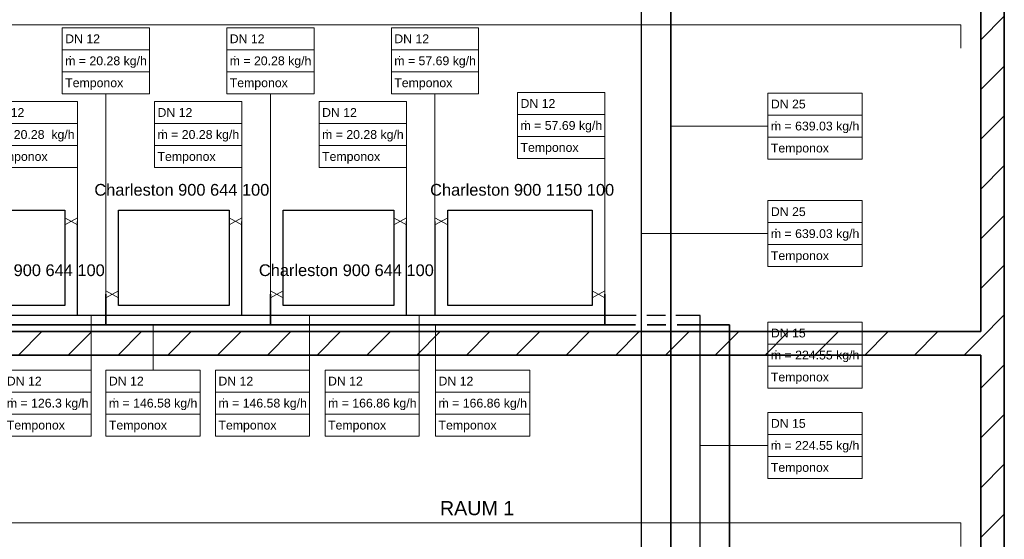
# Model space of a CAD drawing. Extents: x 635 to 1785, y -95 to 499.
# Tile 107 of 110: x 1356 to 1523, y 192 to 281. Entities that reach past the tile are written whole.
import ezdxf
from ezdxf.lldxf.tags import DXFTag

# ---------------------------------------------------------------- set-up
doc = ezdxf.new("R2010")
doc.units = 0
doc.layers.get('0').update_dxf_attribs({"lineweight": 35})
for name, color, linetype, lineweight, true_color in [('A_Wand_allgemein', 7, 'Continuous', 35, 0x585858), ('H_Ruecklauf', 5, 'Continuous', 35, 0x0000ff), ('H_Ruecklauf_Beschriftung', 5, 'Continuous', 18, 0x0000ff), ('H_Vorlauf', 1, 'Continuous', 25, 0xff0000), ('H_Vorlauf_Beschriftung', 1, 'Continuous', 18, 0xff0000), ('Heizkörper', 9, 'Continuous', 25, 0x808080), ('L_Klimageraet', 7, 'Continuous', 35, 0xababab)]:
    doc.layers.add(name, color=color, linetype=linetype, lineweight=lineweight, true_color=true_color)
doc.layers.add('Raumnummerierung', color=7, linetype='Continuous', lineweight=18)
doc.layers.add('Symbole', color=7, linetype='Continuous', lineweight=13)
doc.styles.get("Standard").update_dxf_attribs({"font": 'arial.ttf'})
tags = doc.linetypes.add('fein_strichliert', pattern=[4, 1, -2, 1]).pattern_tags.tags
tags[8:9] = [DXFTag(74, 4), DXFTag(75, 0), DXFTag(340, '0'), DXFTag(46, 0.0), DXFTag(50, 0.0), DXFTag(44, 0.0), DXFTag(45, 0.0)]
tags[6:7] = [DXFTag(74, 4), DXFTag(75, 0), DXFTag(340, '0'), DXFTag(46, 0.0), DXFTag(50, 0.0), DXFTag(44, 0.0), DXFTag(45, 0.0)]
tags[4:5] = [DXFTag(74, 4), DXFTag(75, 0), DXFTag(340, '0'), DXFTag(46, 0.0), DXFTag(50, 0.0), DXFTag(44, 0.0), DXFTag(45, 0.0)]

# ---------------------------------------------------------------- blocks, each defined once
blk = doc.blocks.new('Wand-A06HSUGWNL', base_point=(1519.37, 40.91))
at = {"color": 0, "linetype": 'ByBlock', "lineweight": -2, "ltscale": 0.35}
for p, q in [((1523.37, 377.07), (1523.37, 40.91)), ((1519.37, 308.29), (1519.37, 227.36)), ((1519.37, 223.36), (1519.37, 134.7))]:
    blk.add_line(p, q, dxfattribs=at)
at = {"color": 0, "lineweight": -2}
for p, q in [((1519.37, 277.11), (1523.37, 281.11)), ((1519.37, 268.62), (1523.37, 272.62)), ((1519.37, 260.14), (1523.37, 264.14)), ((1519.37, 251.65), (1523.37, 255.65)), ((1519.37, 243.17), (1523.37, 247.17)), ((1519.37, 234.68), (1523.37, 238.68)), ((1519.37, 226.2), (1523.37, 230.2)), ((1519.37, 217.71), (1523.37, 221.71)), ((1519.37, 209.23), (1523.37, 213.23)), ((1519.37, 200.74), (1523.37, 204.74)), ((1519.37, 192.26), (1523.37, 196.26))]:
    blk.add_line(p, q, dxfattribs=at)
blk = doc.blocks.new('Wand-A06HSUH8NL', base_point=(1203.92, 223.36))
at = {"color": 0, "linetype": 'ByBlock', "lineweight": -2, "ltscale": 0.35}
for p, q in [((1519.37, 227.36), (1203.92, 227.36)), ((1519.37, 223.36), (1203.92, 223.36))]:
    blk.add_line(p, q, dxfattribs=at)
at = {"color": 0, "lineweight": -2}
for p, q in [((1355.32, 223.36), (1359.32, 227.36)), ((1363.8, 223.36), (1367.8, 227.36)), ((1372.29, 223.36), (1376.29, 227.36)), ((1380.78, 223.36), (1384.78, 227.36)), ((1389.26, 223.36), (1393.26, 227.36)), ((1397.75, 223.36), (1401.75, 227.36)), ((1406.23, 223.36), (1410.23, 227.36)), ((1414.72, 223.36), (1418.72, 227.36)), ((1423.2, 223.36), (1427.2, 227.36)), ((1431.69, 223.36), (1435.69, 227.36)), ((1440.17, 223.36), (1444.17, 227.36)), ((1448.66, 223.36), (1452.66, 227.36)), ((1457.14, 223.36), (1461.14, 227.36)), ((1465.63, 223.36), (1469.63, 227.36)), ((1474.11, 223.36), (1478.11, 227.36)), ((1482.6, 223.36), (1486.6, 227.36)), ((1491.08, 223.36), (1495.08, 227.36)), ((1499.57, 223.36), (1503.57, 227.36)), ((1508.05, 223.36), (1512.05, 227.36)), ((1516.54, 223.36), (1519.37, 226.2))]:
    blk.add_line(p, q, dxfattribs=at)
blk = doc.blocks.new('AutoCAD-Punkt-A06HSVJENL', base_point=(1455.28, 233.73))
at = {"color": 0, "lineweight": -2}
blk.add_line((1455.28, 233.73), (1455.28, 233.73), dxfattribs=at)
blk = doc.blocks.new('AutoCAD-Punkt-A06HSVJGNL', base_point=(1455.28, 233.73))
at = {"color": 0, "lineweight": -2}
blk.add_line((1455.28, 233.73), (1455.28, 233.73), dxfattribs=at)
blk = doc.blocks.new('AutoCAD-Punkt-A06HSVJINL', base_point=(1453.12, 233.73))
at = {"color": 0, "lineweight": -2}
blk.add_line((1453.12, 233.73), (1453.12, 233.73), dxfattribs=at)
blk = doc.blocks.new('Polygon-A06HSVJKNL', base_point=(1428.49, 231.81))
at = {"color": 0, "linetype": 'ByBlock', "lineweight": -2, "ltscale": 0.25}
for p, q in [((1428.49, 248.04), (1453.12, 248.04)), ((1428.49, 231.81), (1428.49, 248.04)), ((1453.12, 248.04), (1453.12, 231.81)), ((1453.12, 231.81), (1428.49, 231.81))]:
    blk.add_line(p, q, dxfattribs=at)
blk = doc.blocks.new('AutoCAD-Punkt-A06HSVJMNL', base_point=(1426.32, 246.12))
at = {"color": 0, "lineweight": -2}
blk.add_line((1426.32, 246.12), (1426.32, 246.12), dxfattribs=at)
blk = doc.blocks.new('AutoCAD-Punkt-A06HSVJONL', base_point=(1426.32, 246.12))
at = {"color": 0, "lineweight": -2}
blk.add_line((1426.32, 246.12), (1426.32, 246.12), dxfattribs=at)
blk = doc.blocks.new('AutoCAD-Punkt-A06HSVJQNL', base_point=(1428.49, 246.12))
at = {"color": 0, "lineweight": -2}
blk.add_line((1428.49, 246.12), (1428.49, 246.12), dxfattribs=at)
blk = doc.blocks.new('AutoCAD-Punkt-A06HSVJSNL', base_point=(1398.27, 233.73))
at = {"color": 0, "lineweight": -2}
blk.add_line((1398.27, 233.73), (1398.27, 233.73), dxfattribs=at)
blk = doc.blocks.new('AutoCAD-Punkt-A06HSVJUNL', base_point=(1398.27, 233.73))
at = {"color": 0, "lineweight": -2}
blk.add_line((1398.27, 233.73), (1398.27, 233.73), dxfattribs=at)
blk = doc.blocks.new('AutoCAD-Punkt-A06HSVJWNL', base_point=(1400.44, 233.73))
at = {"color": 0, "lineweight": -2}
blk.add_line((1400.44, 233.73), (1400.44, 233.73), dxfattribs=at)
blk = doc.blocks.new('AutoCAD-Punkt-A06HSVJYNL', base_point=(1421.45, 246.12))
at = {"color": 0, "lineweight": -2}
blk.add_line((1421.45, 246.12), (1421.45, 246.12), dxfattribs=at)
blk = doc.blocks.new('AutoCAD-Punkt-A06HSVK0NL', base_point=(1421.45, 246.12))
at = {"color": 0, "lineweight": -2}
blk.add_line((1421.45, 246.12), (1421.45, 246.12), dxfattribs=at)
blk = doc.blocks.new('AutoCAD-Punkt-A06HSVK2NL', base_point=(1419.28, 246.12))
at = {"color": 0, "lineweight": -2}
blk.add_line((1419.28, 246.12), (1419.28, 246.12), dxfattribs=at)
blk = doc.blocks.new('AutoCAD-Punkt-A06HSVK4NL', base_point=(1398.27, 233.73))
at = {"color": 0, "lineweight": -2}
blk.add_line((1398.27, 233.73), (1398.27, 233.73), dxfattribs=at)
blk = doc.blocks.new('AutoCAD-Punkt-A06HSVK6NL', base_point=(1398.27, 233.73))
at = {"color": 0, "lineweight": -2}
blk.add_line((1398.27, 233.73), (1398.27, 233.73), dxfattribs=at)
blk = doc.blocks.new('AutoCAD-Punkt-A06HSVK8NL', base_point=(1400.44, 233.73))
at = {"color": 0, "lineweight": -2}
blk.add_line((1400.44, 233.73), (1400.44, 233.73), dxfattribs=at)
blk = doc.blocks.new('Polygon-A06HSVKANL', base_point=(1400.44, 231.81))
at = {"color": 0, "linetype": 'ByBlock', "lineweight": -2, "ltscale": 0.25}
for p, q in [((1400.44, 248.04), (1419.28, 248.04)), ((1400.44, 231.81), (1400.44, 248.04)), ((1419.28, 248.04), (1419.28, 231.81)), ((1419.28, 231.81), (1400.44, 231.81))]:
    blk.add_line(p, q, dxfattribs=at)
blk = doc.blocks.new('AutoCAD-Punkt-A06HSVKCNL', base_point=(1421.45, 246.12))
at = {"color": 0, "lineweight": -2}
blk.add_line((1421.45, 246.12), (1421.45, 246.12), dxfattribs=at)
blk = doc.blocks.new('AutoCAD-Punkt-A06HSVKENL', base_point=(1421.45, 246.12))
at = {"color": 0, "lineweight": -2}
blk.add_line((1421.45, 246.12), (1421.45, 246.12), dxfattribs=at)
blk = doc.blocks.new('AutoCAD-Punkt-A06HSVKGNL', base_point=(1419.28, 246.12))
at = {"color": 0, "lineweight": -2}
blk.add_line((1419.28, 246.12), (1419.28, 246.12), dxfattribs=at)
blk = doc.blocks.new('AutoCAD-Punkt-A06HSVKINL', base_point=(1370.22, 233.73))
at = {"color": 0, "lineweight": -2}
blk.add_line((1370.22, 233.73), (1370.22, 233.73), dxfattribs=at)
blk = doc.blocks.new('AutoCAD-Punkt-A06HSVKKNL', base_point=(1370.22, 233.73))
at = {"color": 0, "lineweight": -2}
blk.add_line((1370.22, 233.73), (1370.22, 233.73), dxfattribs=at)
blk = doc.blocks.new('AutoCAD-Punkt-A06HSVKMNL', base_point=(1372.39, 233.73))
at = {"color": 0, "lineweight": -2}
blk.add_line((1372.39, 233.73), (1372.39, 233.73), dxfattribs=at)
blk = doc.blocks.new('Polygon-A06HSVKONL', base_point=(1372.39, 231.81))
at = {"color": 0, "linetype": 'ByBlock', "lineweight": -2, "ltscale": 0.25}
for p, q in [((1372.39, 248.04), (1391.23, 248.04)), ((1372.39, 231.81), (1372.39, 248.04)), ((1391.23, 248.04), (1391.23, 231.81)), ((1391.23, 231.81), (1372.39, 231.81))]:
    blk.add_line(p, q, dxfattribs=at)
blk = doc.blocks.new('AutoCAD-Punkt-A06HSVKQNL', base_point=(1393.4, 246.12))
at = {"color": 0, "lineweight": -2}
blk.add_line((1393.4, 246.12), (1393.4, 246.12), dxfattribs=at)
blk = doc.blocks.new('AutoCAD-Punkt-A06HSVKSNL', base_point=(1393.4, 246.12))
at = {"color": 0, "lineweight": -2}
blk.add_line((1393.4, 246.12), (1393.4, 246.12), dxfattribs=at)
blk = doc.blocks.new('AutoCAD-Punkt-A06HSVKUNL', base_point=(1391.23, 246.12))
at = {"color": 0, "lineweight": -2}
blk.add_line((1391.23, 246.12), (1391.23, 246.12), dxfattribs=at)
blk = doc.blocks.new('Polygon-A06HSVL2NL', base_point=(1344.34, 231.81))
at = {"color": 0, "linetype": 'ByBlock', "lineweight": -2, "ltscale": 0.25}
for p, q in [((1344.34, 248.04), (1363.19, 248.04)), ((1344.34, 231.81), (1344.34, 248.04)), ((1363.19, 248.04), (1363.19, 231.81)), ((1363.19, 231.81), (1344.34, 231.81))]:
    blk.add_line(p, q, dxfattribs=at)
blk = doc.blocks.new('AutoCAD-Punkt-A06HSVL4NL', base_point=(1365.35, 246.12))
at = {"color": 0, "lineweight": -2}
blk.add_line((1365.35, 246.12), (1365.35, 246.12), dxfattribs=at)
blk = doc.blocks.new('AutoCAD-Punkt-A06HSVL6NL', base_point=(1365.35, 246.12))
at = {"color": 0, "lineweight": -2}
blk.add_line((1365.35, 246.12), (1365.35, 246.12), dxfattribs=at)
blk = doc.blocks.new('AutoCAD-Punkt-A06HSVL8NL', base_point=(1363.19, 246.12))
at = {"color": 0, "lineweight": -2}
blk.add_line((1363.19, 246.12), (1363.19, 246.12), dxfattribs=at)
blk = doc.blocks.new('Bauteilbeschriftung-A06HSVS0NL', base_point=(1440.4, 233.73))
at = {"color": 0, "lineweight": -2}
for p, q in [((1440.4, 268.12), (1455.28, 268.12)), ((1440.4, 256.87), (1440.4, 268.12)), ((1455.28, 268.12), (1455.28, 256.87)), ((1440.4, 264.37), (1455.28, 264.37)), ((1440.4, 260.62), (1455.28, 260.62)), ((1455.28, 256.87), (1440.4, 256.87))]:
    blk.add_line(p, q, dxfattribs=at)
at = {"color": 0, "linetype": 'ByBlock', "lineweight": -2, "ltscale": 0.18}
blk.add_line((1455.28, 256.87), (1455.28, 233.73), dxfattribs=at)
at = {"color": 0, "linetype": 'ByBlock', "lineweight": -2, "ltscale": 0.18, "char_height": 1.5, "attachment_point": 1}
for s, insert in [('{\\fArial;DN 12}', (1440.9, 266.99)), ('{\\fArial;ṁ = 57.69 kg/h}', (1440.9, 263.24)), ('{\\fArial;Temponox}', (1440.9, 259.49))]:
    blk.add_mtext(s, dxfattribs=dict(at, insert=insert))
blk = doc.blocks.new('Bauteilbeschriftung-A06HSVS2NL', base_point=(1418.88, 246.12))
at = {"color": 0, "lineweight": -2}
for p, q in [((1418.88, 279.13), (1433.76, 279.13)), ((1418.88, 267.88), (1418.88, 279.13)), ((1433.76, 279.13), (1433.76, 267.88)), ((1418.88, 275.38), (1433.76, 275.38)), ((1418.88, 271.63), (1433.76, 271.63)), ((1433.76, 267.88), (1418.88, 267.88))]:
    blk.add_line(p, q, dxfattribs=at)
at = {"color": 0, "linetype": 'ByBlock', "lineweight": -2, "ltscale": 0.18}
blk.add_line((1426.32, 267.88), (1426.32, 246.12), dxfattribs=at)
at = {"color": 0, "linetype": 'ByBlock', "lineweight": -2, "ltscale": 0.18, "char_height": 1.5, "attachment_point": 1}
for s, insert in [('{\\fArial;DN 12}', (1419.38, 278.01)), ('{\\fArial;ṁ = 57.69 kg/h}', (1419.38, 274.26)), ('{\\fArial;Temponox}', (1419.38, 270.51))]:
    blk.add_mtext(s, dxfattribs=dict(at, insert=insert))
blk = doc.blocks.new('Bauteilbeschriftung-A06HSVS4NL', base_point=(1406.57, 246.12))
at = {"color": 0, "lineweight": -2}
for p, q in [((1406.57, 266.57), (1421.45, 266.57)), ((1406.57, 255.32), (1406.57, 266.57)), ((1421.45, 266.57), (1421.45, 255.32)), ((1406.57, 262.82), (1421.45, 262.82)), ((1406.57, 259.07), (1421.45, 259.07)), ((1421.45, 255.32), (1406.57, 255.32))]:
    blk.add_line(p, q, dxfattribs=at)
at = {"color": 0, "linetype": 'ByBlock', "lineweight": -2, "ltscale": 0.18}
blk.add_line((1421.45, 255.32), (1421.45, 246.12), dxfattribs=at)
at = {"color": 0, "linetype": 'ByBlock', "lineweight": -2, "ltscale": 0.18, "char_height": 1.5, "attachment_point": 1}
for s, insert in [('{\\fArial;DN 12}', (1407.07, 265.45)), ('{\\fArial;ṁ = 20.28 kg/h}', (1407.07, 261.7)), ('{\\fArial;Temponox}', (1407.07, 257.95))]:
    blk.add_mtext(s, dxfattribs=dict(at, insert=insert))
blk = doc.blocks.new('Bauteilbeschriftung-A06HSVS6NL', base_point=(1390.83, 233.73))
at = {"color": 0, "lineweight": -2}
for p, q in [((1390.83, 279.13), (1405.71, 279.13)), ((1390.83, 267.88), (1390.83, 279.13)), ((1405.71, 279.13), (1405.71, 267.88)), ((1390.83, 275.38), (1405.71, 275.38)), ((1390.83, 271.63), (1405.71, 271.63)), ((1405.71, 267.88), (1390.83, 267.88))]:
    blk.add_line(p, q, dxfattribs=at)
at = {"color": 0, "linetype": 'ByBlock', "lineweight": -2, "ltscale": 0.18}
blk.add_line((1398.27, 267.88), (1398.27, 233.73), dxfattribs=at)
at = {"color": 0, "linetype": 'ByBlock', "lineweight": -2, "ltscale": 0.18, "char_height": 1.5, "attachment_point": 1}
for s, insert in [('{\\fArial;DN 12}', (1391.33, 278.01)), ('{\\fArial;ṁ = 20.28 kg/h}', (1391.33, 274.26)), ('{\\fArial;Temponox}', (1391.33, 270.51))]:
    blk.add_mtext(s, dxfattribs=dict(at, insert=insert))
blk = doc.blocks.new('Bauteilbeschriftung-A06HSVS8NL', base_point=(1378.52, 246.12))
at = {"color": 0, "lineweight": -2}
for p, q in [((1378.52, 266.57), (1393.4, 266.57)), ((1378.52, 255.32), (1378.52, 266.57)), ((1393.4, 266.57), (1393.4, 255.32)), ((1378.52, 262.82), (1393.4, 262.82)), ((1378.52, 259.07), (1393.4, 259.07)), ((1393.4, 255.32), (1378.52, 255.32))]:
    blk.add_line(p, q, dxfattribs=at)
at = {"color": 0, "linetype": 'ByBlock', "lineweight": -2, "ltscale": 0.18}
blk.add_line((1393.4, 255.32), (1393.4, 246.12), dxfattribs=at)
at = {"color": 0, "linetype": 'ByBlock', "lineweight": -2, "ltscale": 0.18, "char_height": 1.5, "attachment_point": 1}
for s, insert in [('{\\fArial;DN 12}', (1379.02, 265.45)), ('{\\fArial;ṁ = 20.28 kg/h}', (1379.02, 261.7)), ('{\\fArial;Temponox}', (1379.02, 257.95))]:
    blk.add_mtext(s, dxfattribs=dict(at, insert=insert))
blk = doc.blocks.new('Bauteilbeschriftung-A06HSVSANL', base_point=(1362.78, 233.73))
at = {"color": 0, "lineweight": -2}
for p, q in [((1362.78, 279.13), (1377.66, 279.13)), ((1362.78, 267.88), (1362.78, 279.13)), ((1377.66, 279.13), (1377.66, 267.88)), ((1362.78, 275.38), (1377.66, 275.38)), ((1362.78, 271.63), (1377.66, 271.63)), ((1377.66, 267.88), (1362.78, 267.88))]:
    blk.add_line(p, q, dxfattribs=at)
at = {"color": 0, "linetype": 'ByBlock', "lineweight": -2, "ltscale": 0.18}
blk.add_line((1370.22, 267.88), (1370.22, 233.73), dxfattribs=at)
at = {"color": 0, "linetype": 'ByBlock', "lineweight": -2, "ltscale": 0.18, "char_height": 1.5, "attachment_point": 1}
for s, insert in [('{\\fArial;DN 12}', (1363.28, 278.01)), ('{\\fArial;ṁ = 20.28 kg/h}', (1363.28, 274.26)), ('{\\fArial;Temponox}', (1363.28, 270.51))]:
    blk.add_mtext(s, dxfattribs=dict(at, insert=insert))
blk = doc.blocks.new('Bauteilbeschriftung-A06HSVSCNL', base_point=(1349.88, 246.12))
at = {"color": 0, "lineweight": -2}
for p, q in [((1349.88, 266.57), (1365.35, 266.57)), ((1349.88, 255.32), (1349.88, 266.57)), ((1365.35, 266.57), (1365.35, 255.32)), ((1349.88, 262.82), (1365.35, 262.82)), ((1349.88, 259.07), (1365.35, 259.07)), ((1365.35, 255.32), (1349.88, 255.32))]:
    blk.add_line(p, q, dxfattribs=at)
at = {"color": 0, "linetype": 'ByBlock', "lineweight": -2, "ltscale": 0.18}
blk.add_line((1365.35, 255.32), (1365.35, 246.12), dxfattribs=at)
at = {"color": 0, "linetype": 'ByBlock', "lineweight": -2, "ltscale": 0.18, "char_height": 1.5, "attachment_point": 1}
for s, insert in [('{\\fArial;DN 12}', (1350.38, 265.45)), ('{\\fArial;ṁ = 20.28  kg/h}', (1350.38, 261.7)), ('{\\fArial;Temponox}', (1350.38, 257.95))]:
    blk.add_mtext(s, dxfattribs=dict(at, insert=insert))
blk = doc.blocks.new('Bauteilbeschriftung-A06HSVSQNL', base_point=(1426.42, 209.55))
at = {"color": 0, "linetype": 'ByBlock', "lineweight": -2, "ltscale": 0.18}
blk.add_line((1426.42, 215.17), (1426.42, 228.49), dxfattribs=at)
at = {"color": 0, "lineweight": -2}
for p, q in [((1426.42, 220.8), (1442.47, 220.8)), ((1426.42, 209.55), (1426.42, 220.8)), ((1442.47, 220.8), (1442.47, 209.55)), ((1426.42, 217.05), (1442.47, 217.05)), ((1426.42, 213.3), (1442.47, 213.3)), ((1442.47, 209.55), (1426.42, 209.55))]:
    blk.add_line(p, q, dxfattribs=at)
at = {"color": 0, "linetype": 'ByBlock', "lineweight": -2, "ltscale": 0.18, "char_height": 1.5, "attachment_point": 1}
for s, insert in [('{\\fArial;DN 12}', (1426.92, 219.67)), ('{\\fArial;ṁ = 166.86 kg/h}', (1426.92, 215.92)), ('{\\fArial;Temponox}', (1426.92, 212.17))]:
    blk.add_mtext(s, dxfattribs=dict(at, insert=insert))
blk = doc.blocks.new('Bauteilbeschriftung-A06HSVSSNL', base_point=(1407.59, 209.55))
at = {"color": 0, "linetype": 'ByBlock', "lineweight": -2, "ltscale": 0.18}
blk.add_line((1423.64, 220.8), (1423.64, 230.11), dxfattribs=at)
at = {"color": 0, "lineweight": -2}
for p, q in [((1407.59, 220.8), (1423.64, 220.8)), ((1407.59, 209.55), (1407.59, 220.8)), ((1423.64, 220.8), (1423.64, 209.55)), ((1407.59, 217.05), (1423.64, 217.05)), ((1407.59, 213.3), (1423.64, 213.3)), ((1423.64, 209.55), (1407.59, 209.55))]:
    blk.add_line(p, q, dxfattribs=at)
at = {"color": 0, "linetype": 'ByBlock', "lineweight": -2, "ltscale": 0.18, "char_height": 1.5, "attachment_point": 1}
for s, insert in [('{\\fArial;DN 12}', (1408.09, 219.67)), ('{\\fArial;ṁ = 166.86 kg/h}', (1408.09, 215.92)), ('{\\fArial;Temponox}', (1408.09, 212.17))]:
    blk.add_mtext(s, dxfattribs=dict(at, insert=insert))
blk = doc.blocks.new('Teilstrecke-A06HSVX6NL', base_point=(1471.39, 66.39))
at = {"color": 0, "linetype": 'ByBlock', "lineweight": -2, "ltscale": 0.25}
for p, q in [((1471.54, 73.7), (1471.54, 230.11)), ((1471.54, 70.23), (1471.54, 71.95)), ((1471.54, 66.39), (1471.54, 68.48))]:
    blk.add_line(p, q, dxfattribs=at)
blk = doc.blocks.new('Bauteilbeschriftung-A06HSVXCNL', base_point=(1471.54, 202.34))
at = {"color": 0, "lineweight": -2}
for p, q in [((1483.08, 213.59), (1499.14, 213.59)), ((1483.08, 202.34), (1483.08, 213.59)), ((1499.14, 213.59), (1499.14, 202.34)), ((1483.08, 209.84), (1499.14, 209.84)), ((1483.08, 206.09), (1499.14, 206.09)), ((1499.14, 202.34), (1483.08, 202.34))]:
    blk.add_line(p, q, dxfattribs=at)
at = {"color": 0, "linetype": 'ByBlock', "lineweight": -2, "ltscale": 0.18}
blk.add_line((1483.08, 207.96), (1471.54, 207.96), dxfattribs=at)
at = {"color": 0, "linetype": 'ByBlock', "lineweight": -2, "ltscale": 0.18, "char_height": 1.5, "attachment_point": 1}
for s, insert in [('{\\fArial;DN 15}', (1483.58, 212.46)), ('{\\fArial;ṁ = 224.55 kg/h}', (1483.58, 208.71)), ('{\\fArial;Temponox}', (1483.58, 204.96))]:
    blk.add_mtext(s, dxfattribs=dict(at, insert=insert))
blk = doc.blocks.new('Teilstrecke-A06HSVXGNL', base_point=(1442.84, 66.39))
at = {"color": 0, "linetype": 'ByBlock', "lineweight": -2, "ltscale": 0.25}
for p, q in [((1442.99, 302.57), (1442.99, 315.04)), ((1461.54, 302.57), (1442.99, 302.57)), ((1461.54, 73.7), (1461.54, 302.57)), ((1461.54, 70.23), (1461.54, 71.95)), ((1461.54, 66.39), (1461.54, 68.48))]:
    blk.add_line(p, q, dxfattribs=at)
blk = doc.blocks.new('Bauteilbeschriftung-A06HSVXMNL', base_point=(1461.54, 238.43))
at = {"color": 0, "lineweight": -2}
for p, q in [((1483.08, 249.68), (1499.14, 249.68)), ((1483.08, 238.43), (1483.08, 249.68)), ((1499.14, 249.68), (1499.14, 238.43)), ((1483.08, 245.93), (1499.14, 245.93)), ((1483.08, 242.18), (1499.14, 242.18)), ((1499.14, 238.43), (1483.08, 238.43))]:
    blk.add_line(p, q, dxfattribs=at)
at = {"color": 0, "linetype": 'ByBlock', "lineweight": -2, "ltscale": 0.18}
blk.add_line((1483.08, 244.05), (1461.54, 244.05), dxfattribs=at)
at = {"color": 0, "linetype": 'ByBlock', "lineweight": -2, "ltscale": 0.18, "char_height": 1.5, "attachment_point": 1}
for s, insert in [('{\\fArial;DN 25}', (1483.58, 248.55)), ('{\\fArial;ṁ = 639.03 kg/h}', (1483.58, 244.8)), ('{\\fArial;Temponox}', (1483.58, 241.05))]:
    blk.add_mtext(s, dxfattribs=dict(at, insert=insert))
blk = doc.blocks.new('Teilstrecke-A06HSVY2NL', base_point=(1476.39, 65.51))
at = {"color": 0, "linetype": 'ByBlock', "lineweight": -2, "ltscale": 0.35}
for p, q in [((1476.54, 73.7), (1476.54, 228.49)), ((1476.54, 65.51), (1476.54, 71.95))]:
    blk.add_line(p, q, dxfattribs=at)
blk = doc.blocks.new('Bauteilbeschriftung-A06HSVY6NL', base_point=(1476.54, 217.74))
at = {"color": 0, "lineweight": -2}
for p, q in [((1483.08, 228.99), (1499.14, 228.99)), ((1483.08, 217.74), (1483.08, 228.99)), ((1499.14, 228.99), (1499.14, 217.74)), ((1483.08, 225.24), (1499.14, 225.24)), ((1483.08, 221.49), (1499.14, 221.49)), ((1499.14, 217.74), (1483.08, 217.74))]:
    blk.add_line(p, q, dxfattribs=at)
at = {"color": 0, "linetype": 'ByBlock', "lineweight": -2, "ltscale": 0.18}
blk.add_line((1483.08, 223.36), (1476.54, 223.36), dxfattribs=at)
at = {"color": 0, "linetype": 'ByBlock', "lineweight": -2, "ltscale": 0.18, "char_height": 1.5, "attachment_point": 1}
for s, insert in [('{\\fArial;DN 15}', (1483.58, 227.86)), ('{\\fArial;ṁ = 224.55 kg/h}', (1483.58, 224.11)), ('{\\fArial;Temponox}', (1483.58, 220.36))]:
    blk.add_mtext(s, dxfattribs=dict(at, insert=insert))
blk = doc.blocks.new('Teilstrecke-A06HSVYGNL', base_point=(1446.96, 65.51))
at = {"color": 0, "linetype": 'ByBlock', "lineweight": -2, "ltscale": 0.35}
for p, q in [((1447.11, 305.57), (1447.11, 313.41)), ((1466.54, 305.57), (1447.11, 305.57)), ((1466.54, 73.7), (1466.54, 305.57)), ((1466.54, 65.51), (1466.54, 71.95))]:
    blk.add_line(p, q, dxfattribs=at)
blk = doc.blocks.new('Bauteilbeschriftung-A06HSVYKNL', base_point=(1466.54, 256.76))
at = {"color": 0, "lineweight": -2}
for p, q in [((1483.08, 268.01), (1499.14, 268.01)), ((1483.08, 256.76), (1483.08, 268.01)), ((1499.14, 268.01), (1499.14, 256.76)), ((1483.08, 264.26), (1499.14, 264.26)), ((1483.08, 260.51), (1499.14, 260.51)), ((1499.14, 256.76), (1483.08, 256.76))]:
    blk.add_line(p, q, dxfattribs=at)
at = {"color": 0, "linetype": 'ByBlock', "lineweight": -2, "ltscale": 0.18}
blk.add_line((1483.08, 262.39), (1466.54, 262.39), dxfattribs=at)
at = {"color": 0, "linetype": 'ByBlock', "lineweight": -2, "ltscale": 0.18, "char_height": 1.5, "attachment_point": 1}
for s, insert in [('{\\fArial;DN 25}', (1483.58, 266.89)), ('{\\fArial;ṁ = 639.03 kg/h}', (1483.58, 263.14)), ('{\\fArial;Temponox}', (1483.58, 259.39))]:
    blk.add_mtext(s, dxfattribs=dict(at, insert=insert))
blk = doc.blocks.new('Bauteilbeschriftung-A06HSVZGNL', base_point=(1388.9, 209.55))
at = {"color": 0, "linetype": 'ByBlock', "lineweight": -2, "ltscale": 0.18}
blk.add_line((1404.95, 220.8), (1404.95, 230.11), dxfattribs=at)
at = {"color": 0, "lineweight": -2}
for p, q in [((1388.9, 220.8), (1404.95, 220.8)), ((1388.9, 209.55), (1388.9, 220.8)), ((1404.95, 220.8), (1404.95, 209.55)), ((1388.9, 217.05), (1404.95, 217.05)), ((1388.9, 213.3), (1404.95, 213.3)), ((1404.95, 209.55), (1388.9, 209.55))]:
    blk.add_line(p, q, dxfattribs=at)
at = {"color": 0, "linetype": 'ByBlock', "lineweight": -2, "ltscale": 0.18, "char_height": 1.5, "attachment_point": 1}
for s, insert in [('{\\fArial;DN 12}', (1389.4, 219.67)), ('{\\fArial;ṁ = 146.58 kg/h}', (1389.4, 215.92)), ('{\\fArial;Temponox}', (1389.4, 212.17))]:
    blk.add_mtext(s, dxfattribs=dict(at, insert=insert))
blk = doc.blocks.new('Bauteilbeschriftung-A06HSVZINL', base_point=(1370.23, 209.55))
at = {"color": 0, "linetype": 'ByBlock', "lineweight": -2, "ltscale": 0.18}
blk.add_line((1378.26, 220.8), (1378.26, 228.49), dxfattribs=at)
at = {"color": 0, "lineweight": -2}
for p, q in [((1370.23, 220.8), (1386.28, 220.8)), ((1370.23, 209.55), (1370.23, 220.8)), ((1386.28, 220.8), (1386.28, 209.55)), ((1370.23, 217.05), (1386.28, 217.05)), ((1370.23, 213.3), (1386.28, 213.3)), ((1386.28, 209.55), (1370.23, 209.55))]:
    blk.add_line(p, q, dxfattribs=at)
at = {"color": 0, "linetype": 'ByBlock', "lineweight": -2, "ltscale": 0.18, "char_height": 1.5, "attachment_point": 1}
for s, insert in [('{\\fArial;DN 12}', (1370.73, 219.67)), ('{\\fArial;ṁ = 146.58 kg/h}', (1370.73, 215.92)), ('{\\fArial;Temponox}', (1370.73, 212.17))]:
    blk.add_mtext(s, dxfattribs=dict(at, insert=insert))
blk = doc.blocks.new('Bauteilbeschriftung-A06HSVZKNL', base_point=(1352.83, 209.55))
at = {"color": 0, "linetype": 'ByBlock', "lineweight": -2, "ltscale": 0.18}
blk.add_line((1367.72, 220.8), (1367.72, 230.11), dxfattribs=at)
at = {"color": 0, "lineweight": -2}
for p, q in [((1352.83, 220.8), (1367.72, 220.8)), ((1352.83, 209.55), (1352.83, 220.8)), ((1367.72, 220.8), (1367.72, 209.55)), ((1352.83, 217.05), (1367.72, 217.05)), ((1352.83, 213.3), (1367.72, 213.3)), ((1367.72, 209.55), (1352.83, 209.55))]:
    blk.add_line(p, q, dxfattribs=at)
at = {"color": 0, "linetype": 'ByBlock', "lineweight": -2, "ltscale": 0.18, "char_height": 1.5, "attachment_point": 1}
for s, insert in [('{\\fArial;DN 12}', (1353.33, 219.67)), ('{\\fArial;ṁ = 126.3 kg/h}', (1353.33, 215.92)), ('{\\fArial;Temponox}', (1353.33, 212.17))]:
    blk.add_mtext(s, dxfattribs=dict(at, insert=insert))

msp = doc.modelspace()

# ---------------------------------------------------------------- linework, layer by layer
at = {"layer": 'H_Ruecklauf', "linetype": 'fein_strichliert', "ltscale": 0.35}
for p, q in [((1370.22, 233.73), (1370.22, 228.49)), ((1398.27, 233.73), (1398.27, 228.49)), ((1398.27, 233.73), (1398.27, 228.49)), ((1455.28, 233.73), (1455.28, 228.49)), ((1214.85, 228.49), (1460.51, 228.49)), ((1462.51, 228.49), (1465.65, 228.49)), ((1467.6, 228.49), (1476.54, 228.49))]:
    msp.add_line(p, q, dxfattribs=at)
at = {"layer": 'H_Vorlauf', "ltscale": 0.25}
for p, q in [((1365.35, 230.11), (1365.35, 246.12)), ((1393.4, 230.11), (1393.4, 246.12)), ((1421.45, 230.11), (1421.45, 246.12)), ((1421.45, 230.11), (1421.45, 246.12)), ((1426.32, 246.12), (1426.32, 230.11)), ((1460.61, 230.11), (1238.03, 230.11)), ((1465.6, 230.11), (1462.41, 230.11)), ((1471.54, 230.11), (1467.4, 230.11))]:
    msp.add_line(p, q, dxfattribs=at)
at = {"layer": 'Raumnummerierung', "ltscale": 0.18}
for p, q in [((1304.14, 279.66), (1515.97, 279.66)), ((1515.97, 279.66), (1515.97, 275.66)), ((1348.96, 194.74), (1515.97, 194.74)), ((1515.97, 194.74), (1515.97, 190.74))]:
    msp.add_line(p, q, dxfattribs=at)
at = {"layer": 'Symbole', "color": 7, "linetype": 'Continuous', "ltscale": 0.00793}
for p, q in [((1365.35, 245.53), (1363.19, 246.72)), ((1363.19, 246.72), (1363.19, 246.72)), ((1363.19, 246.72), (1365.35, 245.53)), ((1363.19, 245.53), (1365.35, 246.72)), ((1365.35, 246.72), (1363.19, 245.53)), ((1363.19, 246.72), (1363.19, 245.53)), ((1363.19, 245.53), (1363.19, 246.72)), ((1363.19, 246.72), (1363.19, 246.72)), ((1363.19, 245.53), (1363.19, 245.53)), ((1363.19, 245.53), (1363.19, 245.53)), ((1365.35, 246.72), (1365.35, 245.53)), ((1365.35, 245.53), (1365.35, 246.72)), ((1365.35, 246.72), (1365.35, 246.72)), ((1365.35, 246.72), (1365.35, 246.72)), ((1365.35, 245.53), (1365.35, 245.53)), ((1365.35, 245.53), (1365.35, 245.53)), ((1393.4, 245.53), (1391.23, 246.72)), ((1391.23, 246.72), (1391.23, 246.72)), ((1391.23, 246.72), (1393.4, 245.53)), ((1391.23, 245.53), (1393.4, 246.72)), ((1393.4, 246.72), (1391.23, 245.53)), ((1391.23, 246.72), (1391.23, 245.53)), ((1391.23, 245.53), (1391.23, 246.72)), ((1391.23, 246.72), (1391.23, 246.72)), ((1391.23, 245.53), (1391.23, 245.53)), ((1391.23, 245.53), (1391.23, 245.53)), ((1393.4, 246.72), (1393.4, 245.53)), ((1393.4, 245.53), (1393.4, 246.72)), ((1393.4, 246.72), (1393.4, 246.72)), ((1393.4, 246.72), (1393.4, 246.72)), ((1393.4, 245.53), (1393.4, 245.53)), ((1393.4, 245.53), (1393.4, 245.53)), ((1421.45, 245.53), (1419.28, 246.72)), ((1419.28, 246.72), (1419.28, 246.72)), ((1419.28, 246.72), (1421.45, 245.53)), ((1419.28, 245.53), (1421.45, 246.72)), ((1421.45, 246.72), (1419.28, 245.53)), ((1419.28, 246.72), (1419.28, 245.53)), ((1419.28, 245.53), (1419.28, 246.72)), ((1419.28, 246.72), (1419.28, 246.72)), ((1421.45, 245.53), (1419.28, 246.72)), ((1419.28, 246.72), (1419.28, 246.72)), ((1419.28, 246.72), (1421.45, 245.53)), ((1419.28, 245.53), (1421.45, 246.72)), ((1421.45, 246.72), (1419.28, 245.53)), ((1419.28, 246.72), (1419.28, 245.53)), ((1419.28, 245.53), (1419.28, 246.72)), ((1419.28, 246.72), (1419.28, 246.72)), ((1419.28, 245.53), (1419.28, 245.53)), ((1419.28, 245.53), (1419.28, 245.53)), ((1419.28, 245.53), (1419.28, 245.53)), ((1419.28, 245.53), (1419.28, 245.53)), ((1421.45, 246.72), (1421.45, 245.53)), ((1421.45, 245.53), (1421.45, 246.72)), ((1421.45, 246.72), (1421.45, 246.72)), ((1421.45, 246.72), (1421.45, 246.72)), ((1421.45, 246.72), (1421.45, 245.53)), ((1421.45, 245.53), (1421.45, 246.72)), ((1421.45, 246.72), (1421.45, 246.72)), ((1421.45, 246.72), (1421.45, 246.72)), ((1421.45, 245.53), (1421.45, 245.53)), ((1421.45, 245.53), (1421.45, 245.53)), ((1421.45, 245.53), (1421.45, 245.53)), ((1421.45, 245.53), (1421.45, 245.53)), ((1426.32, 246.72), (1426.32, 245.53)), ((1426.32, 245.53), (1426.32, 246.72)), ((1426.32, 246.72), (1426.32, 246.72)), ((1426.32, 245.53), (1428.49, 246.72)), ((1428.49, 246.72), (1426.32, 245.53)), ((1428.49, 245.53), (1426.32, 246.72)), ((1426.32, 246.72), (1426.32, 246.72)), ((1426.32, 246.72), (1428.49, 245.53)), ((1426.32, 245.53), (1426.32, 245.53)), ((1426.32, 245.53), (1426.32, 245.53)), ((1428.49, 246.72), (1428.49, 246.72)), ((1428.49, 246.72), (1428.49, 245.53)), ((1428.49, 245.53), (1428.49, 246.72)), ((1428.49, 246.72), (1428.49, 246.72)), ((1428.49, 245.53), (1428.49, 245.53)), ((1428.49, 245.53), (1428.49, 245.53)), ((1370.22, 233.14), (1370.22, 234.33)), ((1370.22, 234.33), (1370.22, 234.33)), ((1370.22, 234.33), (1370.22, 233.14)), ((1370.22, 234.33), (1372.39, 233.14)), ((1372.39, 233.14), (1370.22, 234.33)), ((1370.22, 234.33), (1370.22, 234.33)), ((1372.39, 234.33), (1370.22, 233.14)), ((1370.22, 233.14), (1372.39, 234.33)), ((1372.39, 233.14), (1372.39, 234.33)), ((1372.39, 234.33), (1372.39, 234.33)), ((1372.39, 234.33), (1372.39, 233.14)), ((1372.39, 234.33), (1372.39, 234.33)), ((1398.27, 233.14), (1398.27, 234.33)), ((1398.27, 234.33), (1398.27, 234.33)), ((1398.27, 234.33), (1398.27, 233.14)), ((1398.27, 234.33), (1400.44, 233.14)), ((1400.44, 233.14), (1398.27, 234.33)), ((1398.27, 234.33), (1398.27, 234.33)), ((1400.44, 234.33), (1398.27, 233.14)), ((1398.27, 233.14), (1400.44, 234.33)), ((1398.27, 233.14), (1398.27, 234.33)), ((1398.27, 234.33), (1398.27, 234.33)), ((1398.27, 234.33), (1398.27, 233.14)), ((1398.27, 234.33), (1400.44, 233.14)), ((1400.44, 233.14), (1398.27, 234.33)), ((1398.27, 234.33), (1398.27, 234.33)), ((1400.44, 234.33), (1398.27, 233.14)), ((1398.27, 233.14), (1400.44, 234.33)), ((1400.44, 233.14), (1400.44, 234.33)), ((1400.44, 234.33), (1400.44, 234.33)), ((1400.44, 234.33), (1400.44, 233.14)), ((1400.44, 234.33), (1400.44, 234.33)), ((1400.44, 233.14), (1400.44, 234.33)), ((1400.44, 234.33), (1400.44, 234.33)), ((1400.44, 234.33), (1400.44, 233.14)), ((1400.44, 234.33), (1400.44, 234.33)), ((1453.12, 233.14), (1453.12, 234.33)), ((1453.12, 234.33), (1453.12, 234.33)), ((1453.12, 234.33), (1453.12, 233.14)), ((1455.28, 234.33), (1453.12, 233.14)), ((1453.12, 233.14), (1455.28, 234.33)), ((1453.12, 234.33), (1455.28, 233.14)), ((1455.28, 233.14), (1453.12, 234.33)), ((1453.12, 234.33), (1453.12, 234.33)), ((1455.28, 233.14), (1455.28, 234.33)), ((1455.28, 234.33), (1455.28, 234.33)), ((1455.28, 234.33), (1455.28, 233.14)), ((1455.28, 234.33), (1455.28, 234.33)), ((1370.22, 233.14), (1370.22, 233.14)), ((1370.22, 233.14), (1370.22, 233.14)), ((1372.39, 233.14), (1372.39, 233.14)), ((1372.39, 233.14), (1372.39, 233.14)), ((1398.27, 233.14), (1398.27, 233.14)), ((1398.27, 233.14), (1398.27, 233.14)), ((1398.27, 233.14), (1398.27, 233.14)), ((1398.27, 233.14), (1398.27, 233.14)), ((1400.44, 233.14), (1400.44, 233.14)), ((1400.44, 233.14), (1400.44, 233.14)), ((1400.44, 233.14), (1400.44, 233.14)), ((1400.44, 233.14), (1400.44, 233.14)), ((1453.12, 233.14), (1453.12, 233.14)), ((1453.12, 233.14), (1453.12, 233.14)), ((1455.28, 233.14), (1455.28, 233.14)), ((1455.28, 233.14), (1455.28, 233.14))]:
    msp.add_line(p, q, dxfattribs=at)

# ---------------------------------------------------------------- block references
at = {"layer": 'A_Wand_allgemein', "ltscale": 0.35}
for name, p in [('Wand-A06HSUGWNL', (1519.37, 40.91)), ('Wand-A06HSUH8NL', (1203.92, 223.36))]:
    msp.add_blockref(name, p, dxfattribs=at)
at = {"layer": 'H_Ruecklauf', "linetype": 'fein_strichliert', "ltscale": 0.35}
for name, p in [('Teilstrecke-A06HSVYGNL', (1446.96, 65.51)), ('Teilstrecke-A06HSVY2NL', (1476.39, 65.51))]:
    msp.add_blockref(name, p, dxfattribs=at)
at = {"layer": 'H_Ruecklauf_Beschriftung', "ltscale": 0.18}
for name, p in [('Bauteilbeschriftung-A06HSVSANL', (1362.78, 233.73)), ('Bauteilbeschriftung-A06HSVS6NL', (1390.83, 233.73)), ('Bauteilbeschriftung-A06HSVS0NL', (1440.4, 233.73)), ('Bauteilbeschriftung-A06HSVYKNL', (1466.54, 256.76)), ('Bauteilbeschriftung-A06HSVZINL', (1370.23, 209.55)), ('Bauteilbeschriftung-A06HSVSQNL', (1426.42, 209.55)), ('Bauteilbeschriftung-A06HSVY6NL', (1476.54, 217.74))]:
    msp.add_blockref(name, p, dxfattribs=at)
at = {"layer": 'H_Vorlauf', "ltscale": 0.25}
for name, p in [('Teilstrecke-A06HSVXGNL', (1442.84, 66.39)), ('Teilstrecke-A06HSVX6NL', (1471.39, 66.39))]:
    msp.add_blockref(name, p, dxfattribs=at)
at = {"layer": 'H_Vorlauf_Beschriftung', "ltscale": 0.18}
for name, p in [('Bauteilbeschriftung-A06HSVS2NL', (1418.88, 246.12)), ('Bauteilbeschriftung-A06HSVSCNL', (1349.88, 246.12)), ('Bauteilbeschriftung-A06HSVS8NL', (1378.52, 246.12)), ('Bauteilbeschriftung-A06HSVS4NL', (1406.57, 246.12)), ('Bauteilbeschriftung-A06HSVXMNL', (1461.54, 238.43)), ('Bauteilbeschriftung-A06HSVZKNL', (1352.83, 209.55)), ('Bauteilbeschriftung-A06HSVZGNL', (1388.9, 209.55)), ('Bauteilbeschriftung-A06HSVSSNL', (1407.59, 209.55)), ('Bauteilbeschriftung-A06HSVXCNL', (1471.54, 202.34))]:
    msp.add_blockref(name, p, dxfattribs=at)
at = {"layer": 'Heizkörper', "ltscale": 0.25}
for name, p in [('Polygon-A06HSVL2NL', (1344.34, 231.81)), ('Polygon-A06HSVKONL', (1372.39, 231.81)), ('Polygon-A06HSVKANL', (1400.44, 231.81)), ('Polygon-A06HSVJKNL', (1428.49, 231.81))]:
    msp.add_blockref(name, p, dxfattribs=at)
at = {"layer": 'Symbole', "color": 7, "linetype": 'Continuous', "ltscale": 0.0195}
for name, p in [('AutoCAD-Punkt-A06HSVL8NL', (1363.19, 246.12)), ('AutoCAD-Punkt-A06HSVL6NL', (1365.35, 246.12)), ('AutoCAD-Punkt-A06HSVKUNL', (1391.23, 246.12)), ('AutoCAD-Punkt-A06HSVKSNL', (1393.4, 246.12)), ('AutoCAD-Punkt-A06HSVK2NL', (1419.28, 246.12)), ('AutoCAD-Punkt-A06HSVKGNL', (1419.28, 246.12)), ('AutoCAD-Punkt-A06HSVK0NL', (1421.45, 246.12)), ('AutoCAD-Punkt-A06HSVKENL', (1421.45, 246.12)), ('AutoCAD-Punkt-A06HSVJONL', (1426.32, 246.12)), ('AutoCAD-Punkt-A06HSVJQNL', (1428.49, 246.12)), ('AutoCAD-Punkt-A06HSVKKNL', (1370.22, 233.73)), ('AutoCAD-Punkt-A06HSVKMNL', (1372.39, 233.73)), ('AutoCAD-Punkt-A06HSVJUNL', (1398.27, 233.73)), ('AutoCAD-Punkt-A06HSVK6NL', (1398.27, 233.73)), ('AutoCAD-Punkt-A06HSVJWNL', (1400.44, 233.73)), ('AutoCAD-Punkt-A06HSVK8NL', (1400.44, 233.73)), ('AutoCAD-Punkt-A06HSVJINL', (1453.12, 233.73)), ('AutoCAD-Punkt-A06HSVJGNL', (1455.28, 233.73))]:
    msp.add_blockref(name, p, dxfattribs=at)
at = {"layer": 'Symbole', "color": 7, "linetype": 'Continuous', "ltscale": 0.0325}
for name, p in [('AutoCAD-Punkt-A06HSVL4NL', (1365.35, 246.12)), ('AutoCAD-Punkt-A06HSVKQNL', (1393.4, 246.12)), ('AutoCAD-Punkt-A06HSVJYNL', (1421.45, 246.12)), ('AutoCAD-Punkt-A06HSVKCNL', (1421.45, 246.12)), ('AutoCAD-Punkt-A06HSVJMNL', (1426.32, 246.12)), ('AutoCAD-Punkt-A06HSVKINL', (1370.22, 233.73)), ('AutoCAD-Punkt-A06HSVJSNL', (1398.27, 233.73)), ('AutoCAD-Punkt-A06HSVK4NL', (1398.27, 233.73)), ('AutoCAD-Punkt-A06HSVJENL', (1455.28, 233.73))]:
    msp.add_blockref(name, p, dxfattribs=at)

# ---------------------------------------------------------------- texts
at = {"layer": 'L_Klimageraet', "color": 7, "ltscale": 0.35, "attachment_point": 1}
for s, insert, char_height in [('{\\fArial;Charleston 900 644 100}', (1368.25, 252.52), 2), ('{\\fArial;Charleston 900 1150 100}', (1425.49, 252.52), 2), ('{\\fArial;Charleston 900 644 100}', (1340.2, 238.82), 2), ('{\\fArial;Charleston 900 644 100}', (1396.3, 238.82), 2), ('{\\fArial;RAUM 1}', (1427.16, 198.47), 2.4)]:
    msp.add_mtext(s, dxfattribs=dict(at, insert=insert, char_height=char_height))

doc.saveas('drawing.dxf')
